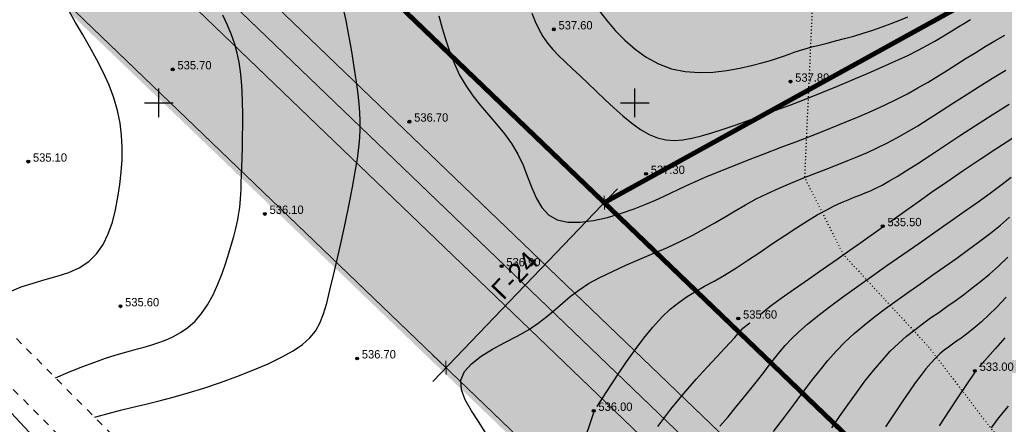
# Model space of a CAD drawing. Extents: x 0 to 370488, y 0 to 4202825.
# Tile 168 of 256: x 360335 to 360439, y 4200366 to 4200409. Entities that reach past the tile are written whole.
import ezdxf

# ---------------------------------------------------------------- set-up
doc = ezdxf.new("R2010")
doc.units = 0
doc.header["$LTSCALE"] = 0.5
doc.header["$MEASUREMENT"] = 0
doc.header["$PDMODE"] = 32
doc.header["$PDSIZE"] = 0.3
for name, pattern in [('CONTI', [0]), ('GOST2.303 6', [12, 8, -1.5, 1, -1.5]), ('STRIH_1', [3, 2, -1]), ('Д_ТРОТ_ТРУБА', [3, 1.5, -1.5]), ('Контура низ откосов  Штриховая 0.1-0.5 - - - - - - -', [0.6, 0.1, -0.5])]:
    doc.linetypes.add(name, pattern=pattern)
for name, color, linetype in [('(004) Точки рельефа', 7, 'Continuous'), ('(025) Дорога', 7, 'Continuous'), ('(034) Формы рельефа', 32, 'Continuous'), ('GORIZDEFAULT', 32, 'CONTI'), ('PI_TTDEFAULT', 5, 'CONTI'), ('SETKR', 2, 'CONTI'), ('SIT_L0', 250, 'CONTI'), ('Штрих Стекло', 7, 'Continuous')]:
    doc.layers.add(name, color=color, linetype=linetype)
doc.layers.add('(032) Горизонтали утолщенные', color=32, linetype='Continuous', lineweight=30)
doc.layers.add('.', color=7, linetype='Continuous', lineweight=15)
doc.styles.add('D-431', font='txt')
doc.styles.add('saddenly', font='arial.ttf')
doc.dimstyles.new('КАТЯ 200-not_rotation', dxfattribs={"dimtxt": 2, "dimasz": 1, "dimexe": 2, "dimexo": 0, "dimgap": 0.5, "dimtad": 1, "dimdec": 0, "dimzin": 0, "dimdsep": 46, "dimtxsty": 'saddenly', "dimblk": 'OBLIQUE', "dimcen": 10, "dimdle": 2, "dimclrd": 18, "dimclre": 18, "dimclrt": 18, "dimadec": 0, "dimazin": 0, "dimtfac": 1, "dimtdec": 0, "dimtofl": 0, "dimtmove": 0, "dimatfit": 3, "dimfxl": 1, "dimtolj": 1, "dimtzin": 0, "dimlwd": 0, "dimlwe": 0, "dimarcsym": 0})

# ---------------------------------------------------------------- blocks, each defined once
blk = doc.blocks.new('_Oblique')
at = {"color": 0, "linetype": 'ByBlock', "lineweight": -2}
blk.add_line((-0.5, -0.5), (0.5, 0.5), dxfattribs=at)
blk = doc.blocks.new('*D372')
at = {"color": 18, "linetype": 'Continuous', "lineweight": 0, "transparency": 16777216}
for p, q in [((360398.17, 4200390.95), (360378.77, 4200370.75)), ((360396.78, 4200389.51), (360395.34, 4200390.89)), ((360380.16, 4200372.2), (360378.72, 4200373.58))]:
    blk.add_line(p, q, dxfattribs=at)
at = {"layer": 'Defpoints', "color": 0, "linetype": 'Continuous', "transparency": 16777216}
for p in [(360396.78, 4200389.51), (360380.16, 4200372.2), (360380.16, 4200372.2)]:
    blk.add_point(p, dxfattribs=at)
at = {"color": 18, "linetype": 'Continuous', "lineweight": 0, "transparency": 16777216}
for p, rotation in [((360396.78, 4200389.51), 46.16626699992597), ((360380.16, 4200372.2), 226.166266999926)]:
    blk.add_blockref('_Oblique', p, dxfattribs=dict(at, rotation=rotation))
at = {"color": 18, "linetype": 'Continuous', "transparency": 16777216, "insert": (360387.38, 4200381.89), "char_height": 2, "attachment_point": 5, "rotation": 46.1663, "style": 'saddenly'}
blk.add_mtext('\\A1;{\\C1;Г-24}', dxfattribs=at)
blk = doc.blocks.new('BL_333')
at = {"color": 0}
for p, q in [((0, -1.5), (0, 1.5)), ((-1.5, 0), (1.5, 0))]:
    blk.add_line(p, q, dxfattribs=at)

msp = doc.modelspace()

# ---------------------------------------------------------------- hatches: boundary and pattern name
at = {"layer": '.', "ltscale": 0.149071}
h = msp.add_hatch(color=256, dxfattribs=at)
h.dxf.hatch_style = 1
h.set_gradient(color1=(51, 204, 0), color2=(51, 204, 0), tint=1)
edge = h.paths.add_edge_path()
edge.add_line((361134.955, 4200608.327), (360514.494, 4200266.411))
edge.add_arc((360509.185, 4200276.045), 11, 226.16627, 298.85775, ccw=False)
edge.add_line((360501.567, 4200268.11), (360238.667, 4200520.519))
edge.add_line((360238.667, 4200520.519), (360063.771, 4200791.021))
edge.add_line((360063.771, 4200791.021), (360055.869, 4200786.666))
edge.add_line((360055.869, 4200786.666), (360231.678, 4200514.752))
edge.add_line((360231.678, 4200514.752), (360505.949, 4200251.426))
edge.add_line((360505.949, 4200251.426), (361159.312, 4200611.473))
edge.add_line((361159.312, 4200611.473), (360747.942, 4201168.046))
edge.add_line((360747.942, 4201168.046), (360739.99, 4201163.663))
edge.add_line((360739.99, 4201163.663), (361138.492, 4200624.499))
edge.add_arc((361129.646, 4200617.961), 11, -61.14225, 36.46852, ccw=False)
h.paths.add_polyline_path([(360635.673, 4200691.995), (360780.102, 4200429.905), (360509.032, 4200280.542), (360483.33, 4200328.786), (360556.369, 4200368.228), (360581.78, 4200320.574), (360586.689, 4200323.322), (360558.05, 4200375.292), (360464.998, 4200324.014), (360283.729, 4200498.05)], flags=16)
edge = h.paths.add_edge_path(flags=17)
edge.add_line((361133.667, 4200620.933), (360949.42, 4200870.214))
edge.add_arc((360945.4, 4200867.242), 5, 36.46852, 118.85775)
edge.add_line((360942.986, 4200871.621), (360648.845, 4200709.53))
edge.add_arc((360651.259, 4200705.151), 5, 118.85775, 208.85775)
edge.add_line((360646.88, 4200702.738), (360795.17, 4200433.642))
edge.add_arc((360799.549, 4200436.055), 5, 208.85775, 298.85775)
edge.add_line((360801.962, 4200431.676), (361132.059, 4200613.582))
edge.add_arc((361129.646, 4200617.961), 5, 298.85775, 396.46852)
h.paths.add_polyline_path([(360656.693, 4200703.578), (360944.264, 4200862.049), (361123.713, 4200619.259), (360801.122, 4200441.489)], flags=16)
edge = h.paths.add_edge_path(flags=17)
edge.add_line((360789.915, 4200430.746), (360641.624, 4200699.842))
edge.add_arc((360637.246, 4200697.429), 5, 28.86341, 118.85775)
edge.add_line((360634.832, 4200701.808), (360274.624, 4200503.308))
edge.add_arc((360277.037, 4200498.929), 5, 118.85775, 226.16627)
edge.add_line((360273.574, 4200495.323), (360505.722, 4200272.438))
edge.add_arc((360509.185, 4200276.045), 5, 226.16627, 298.85775)
edge.add_line((360511.598, 4200271.666), (360519.249, 4200275.882))
edge.add_line((360519.249, 4200275.882), (360514.899, 4200283.761))
edge.add_line((360514.899, 4200283.761), (360520.166, 4200286.663))
edge.add_line((360520.166, 4200286.663), (360524.504, 4200278.777))
edge.add_line((360524.504, 4200278.777), (360787.949, 4200423.954))
edge.add_arc((360785.536, 4200428.333), 5, 298.85775, 388.85775)
edge = h.paths.add_edge_path()
edge.add_arc((360385.769, 4200927.93), 5, 28.85775, 118.85775)
edge.add_line((360383.356, 4200932.309), (360379.852, 4200930.379))
edge.add_line((360379.852, 4200930.379), (360528.625, 4200660.407))
edge.add_line((360528.625, 4200660.407), (360265.595, 4200515.46))
edge.add_line((360265.595, 4200515.46), (360250.316, 4200530.13))
edge.add_line((360250.316, 4200530.13), (360093.542, 4200772.602))
edge.add_line((360093.542, 4200772.602), (360090.338, 4200770.837))
edge.add_arc((360092.751, 4200766.458), 5, 118.85775, 212.88524)
edge.add_line((360088.552, 4200763.743), (360240.685, 4200528.449))
edge.add_line((360240.685, 4200528.449), (360243.327, 4200524.363))
edge.add_line((360243.327, 4200524.363), (360261.485, 4200506.929))
edge.add_arc((360264.948, 4200510.536), 5, 226.16627, 298.85775)
edge.add_line((360267.361, 4200506.157), (360536.472, 4200654.455))
edge.add_arc((360534.059, 4200658.834), 5, 298.85915, 388.85698)
edge.add_line((360538.438, 4200661.247), (360390.148, 4200930.343))
edge = h.paths.add_edge_path()
edge.add_arc((360751.558, 4201129.505), 5, 36.46939, 118.85775)
edge.add_line((360749.145, 4201133.884), (360745.026, 4201131.614))
edge.add_line((360745.026, 4201131.614), (360929.872, 4200881.521))
edge.add_line((360929.872, 4200881.521), (360645.109, 4200724.598))
edge.add_line((360645.109, 4200724.598), (360496.336, 4200994.569))
edge.add_line((360496.336, 4200994.569), (360492.833, 4200992.639))
edge.add_arc((360495.246, 4200988.26), 5, 118.85775, 208.85855)
edge.add_line((360490.867, 4200985.847), (360639.157, 4200716.751))
edge.add_arc((360643.536, 4200719.164), 5, 208.85775, 298.85137)
edge.add_line((360645.949, 4200714.785), (360938.218, 4200875.845))
edge.add_arc((360935.805, 4200880.224), 5, 298.85775, 396.46852)
edge.add_line((360939.826, 4200883.196), (360755.579, 4201132.477))
at = {"layer": '.', "linetype": 'Continuous', "transparency": 33554544}
h = msp.add_hatch(color=5, dxfattribs=at)
h.dxf.hatch_style = 1
h.set_gradient(color1=(255, 190, 168), color2=(255, 182, 158), one_color=1, tint=0.81)
h.paths.add_polyline_path([(360410.93, 4200568.146), (360483.144, 4200437.101), (360396.781, 4200389.509), (360283.729, 4200498.05)])
h.paths.add_polyline_path([(360410.93, 4200568.146), (360523.035, 4200629.923), (360595.249, 4200498.879), (360483.144, 4200437.101)])
h.paths.add_polyline_path([(360610.537, 4200507.303), (360707.887, 4200560.95), (360780.102, 4200429.905), (360682.751, 4200376.259)])
h.paths.add_polyline_path([(360523.035, 4200629.923), (360595.249, 4200498.879), (360707.887, 4200560.95), (360635.673, 4200691.995)])
h.paths.add_polyline_path([(360514.475, 4200454.367), (360610.537, 4200507.303), (360682.751, 4200376.259), (360587.16, 4200323.581), (360573.959, 4200346.423), (360572.21, 4200349.597)])
h.paths.add_polyline_path([(360396.781, 4200389.509), (360514.475, 4200454.367), (360558.05, 4200375.292), (360464.998, 4200324.014)])
h.paths.add_polyline_path([(360313.533, 4200712.716), (360385.747, 4200581.672), (360528.625, 4200660.407), (360456.411, 4200791.452)])
h.paths.add_polyline_path([(360313.533, 4200712.716), (360385.747, 4200581.672), (360265.595, 4200515.46), (360250.316, 4200530.13), (360179.882, 4200639.066)])
h.paths.add_polyline_path([(360241.318, 4200843.761), (360313.533, 4200712.716), (360456.411, 4200791.452), (360384.196, 4200922.496)])
h.paths.add_polyline_path([(360098.44, 4200765.026), (360241.318, 4200843.761), (360313.533, 4200712.716), (360179.882, 4200639.066)])
h.paths.add_polyline_path([(360698.638, 4200924.935), (360572.895, 4200855.642), (360500.68, 4200986.687), (360626.423, 4201055.98)])
h.paths.add_polyline_path([(360698.638, 4200924.935), (360626.423, 4201055.98), (360750.422, 4201124.312), (360840.147, 4201002.917)])
h.paths.add_polyline_path([(360698.638, 4200924.935), (360840.147, 4201002.917), (360929.872, 4200881.521), (360770.852, 4200793.891)])
h.paths.add_polyline_path([(360572.895, 4200855.642), (360698.638, 4200924.935), (360770.852, 4200793.891), (360645.109, 4200724.598)])
h.paths.add_polyline_path([(360872.618, 4200651.728), (361033.988, 4200740.654), (360944.264, 4200862.049), (360800.403, 4200782.772)])
h.paths.add_polyline_path([(360872.618, 4200651.728), (360944.832, 4200520.683), (361123.713, 4200619.259), (361033.988, 4200740.654)])
h.paths.add_polyline_path([(360872.618, 4200651.728), (360944.832, 4200520.683), (360801.122, 4200441.489), (360728.907, 4200572.533)])
h.paths.add_polyline_path([(360656.693, 4200703.578), (360800.403, 4200782.772), (360872.618, 4200651.728), (360728.907, 4200572.533)])
at = {"layer": 'Штрих Стекло', "linetype": 'Continuous'}
h = msp.add_hatch(color=5, dxfattribs=at)
h.dxf.hatch_style = 1
h.set_gradient(color1=(173, 173, 173), color2=(166, 166, 166), one_color=1, tint=0.65)
edge = h.paths.add_edge_path()
edge.add_line((360067.205, 4200806.615), (360049.645, 4200796.938))
edge.add_arc((360052.059, 4200792.559), 5, 32.88524, 118.85775, ccw=False)
edge.add_line((360056.257, 4200795.274), (360060.259, 4200789.085))
edge.add_line((360060.259, 4200789.085), (360069.039, 4200793.924))
edge.add_line((360069.039, 4200793.924), (360065.267, 4200799.758))
edge.add_arc((360069.63, 4200802.227), 5.014, 118.92591, 209.50369, ccw=False)
edge = h.paths.add_edge_path()
edge.add_line((360236.317, 4200517.23), (360498.797, 4200265.225))
edge.add_arc((360509.185, 4200276.045), 15, 226.16627, 298.85775)
edge.add_line((360516.425, 4200262.908), (361136.886, 4200604.824))
edge.add_arc((361129.646, 4200617.961), 15, 298.85775, 396.46852)
edge.add_line((361141.709, 4200626.877), (360736.189, 4201168.806))
edge.add_arc((360740.21, 4201171.777), 5, 118.85775, 216.46852, ccw=False)
edge.add_line((360737.797, 4201176.157), (360731.547, 4201172.713))
edge.add_line((360731.547, 4201172.713), (361139.296, 4200625.094))
edge.add_arc((361129.646, 4200617.961), 12, -61.14225, 36.46852, ccw=False)
edge.add_line((361135.438, 4200607.451), (360507.891, 4200266.197))
edge.add_line((360507.891, 4200266.197), (360237.512, 4200520.465))
edge.add_line((360237.512, 4200520.465), (360062.893, 4200790.537))
edge.add_line((360062.893, 4200790.537), (360060.259, 4200789.085))
edge.add_line((360060.259, 4200789.085), (360234.992, 4200518.836))
edge.add_arc((360242.55, 4200523.723), 9, 212.88524, 226.16627)
edge = h.paths.add_edge_path(flags=16)
edge.add_line((360274.624, 4200503.308), (360634.832, 4200701.808))
edge.add_arc((360637.246, 4200697.429), 5, 28.85775, 118.85775, ccw=False)
edge.add_line((360641.625, 4200699.842), (360789.915, 4200430.746))
edge.add_arc((360785.536, 4200428.333), 5, -61.14225, 28.85775, ccw=False)
edge.add_line((360787.949, 4200423.954), (360511.598, 4200271.666))
edge.add_arc((360509.185, 4200276.045), 5, 226.82384, 298.85775, ccw=False)
edge.add_line((360505.764, 4200272.399), (360273.569, 4200495.328))
edge.add_arc((360277.037, 4200498.929), 5, 118.85775, 226.07521, ccw=False)
h.paths.add_polyline_path([(360274.624, 4200503.308), (360631.329, 4200699.877), (360780.102, 4200429.905), (360509.832, 4200280.969)], flags=0)
edge = h.paths.add_edge_path(flags=16)
edge.add_line((360648.845, 4200709.53), (360942.986, 4200871.621))
edge.add_arc((360945.4, 4200867.242), 5, 36.46852, 118.85775, ccw=False)
edge.add_line((360949.42, 4200870.214), (361133.667, 4200620.933))
edge.add_arc((361129.646, 4200617.961), 5, -61.14225, 36.46852, ccw=False)
edge.add_line((361132.059, 4200613.582), (360801.962, 4200431.676))
edge.add_arc((360799.549, 4200436.055), 5, 208.85775, 298.85775, ccw=False)
edge.add_line((360795.17, 4200433.642), (360646.88, 4200702.738))
edge.add_arc((360651.259, 4200705.151), 5, 118.85775, 208.85775, ccw=False)
h.paths.add_polyline_path([(360652.349, 4200711.46), (360938.867, 4200869.351), (361123.713, 4200619.259), (360801.122, 4200441.489)], flags=0)
edge = h.paths.add_edge_path(flags=17)
edge.add_line((361139.296, 4200625.094), (360731.547, 4201172.713))
edge.add_line((360731.547, 4201172.713), (360723.659, 4201168.366))
edge.add_arc((360726.073, 4201163.987), 5, 36.46852, 118.85775, ccw=False)
edge.add_line((360730.093, 4201166.959), (360939.826, 4200883.196))
edge.add_arc((360935.805, 4200880.224), 5, -61.14225, 36.46852, ccw=False)
edge.add_line((360938.218, 4200875.845), (360645.95, 4200714.785))
edge.add_arc((360643.536, 4200719.164), 5, 208.85775, 298.85775, ccw=False)
edge.add_line((360639.157, 4200716.751), (360490.867, 4200985.847))
edge.add_arc((360495.246, 4200988.26), 5, 118.85775, 208.85775, ccw=False)
edge.add_line((360492.833, 4200992.639), (360478.82, 4200984.917))
edge.add_arc((360481.233, 4200980.538), 5, 28.85775, 118.85775, ccw=False)
edge.add_line((360485.612, 4200982.951), (360633.903, 4200713.855))
edge.add_arc((360629.523, 4200711.442), 5, -61.14225, 28.85552, ccw=False)
edge.add_line((360631.937, 4200707.063), (360550.485, 4200662.177))
edge.add_arc((360548.072, 4200666.557), 5, 208.85775, 298.85775, ccw=False)
edge.add_line((360543.693, 4200664.143), (360395.403, 4200933.239))
edge.add_arc((360399.782, 4200935.652), 5, 118.85775, 208.85775, ccw=False)
edge.add_line((360397.369, 4200940.032), (360749.145, 4201133.884))
edge.add_arc((360751.558, 4201129.505), 5, 36.46852, 118.85775, ccw=False)
edge.add_line((360755.579, 4201132.477), (360745.985, 4201145.458))
edge.add_arc((360741.964, 4201142.486), 5, -61.14225, 36.46852, ccw=False)
edge.add_line((360744.377, 4201138.107), (360086.378, 4200775.506))
edge.add_arc((360084.042, 4200779.927), 5, 212.88524, 297.85041, ccw=False)
edge.add_line((360079.844, 4200777.212), (360088.552, 4200763.743))
edge.add_arc((360092.751, 4200766.458), 5, 118.85775, 212.88524, ccw=False)
edge.add_line((360090.338, 4200770.837), (360383.356, 4200932.309))
edge.add_arc((360385.769, 4200927.93), 5, 28.85775, 118.85775, ccw=False)
edge.add_line((360390.148, 4200930.343), (360538.438, 4200661.248))
edge.add_arc((360534.059, 4200658.834), 5, -61.14225, 28.85775, ccw=False)
edge.add_line((360536.472, 4200654.455), (360267.361, 4200506.157))
edge.add_arc((360264.948, 4200510.536), 5, 226.16627, 298.85775, ccw=False)
edge.add_line((360261.485, 4200506.929), (360243.327, 4200524.363))
edge.add_line((360243.327, 4200524.363), (360069.039, 4200793.924))
edge.add_line((360069.039, 4200793.924), (360062.893, 4200790.537))
edge.add_line((360062.893, 4200790.537), (360237.512, 4200520.465))
edge.add_line((360237.512, 4200520.465), (360507.891, 4200266.197))
edge.add_line((360507.891, 4200266.197), (361135.438, 4200607.451))
edge.add_arc((361129.646, 4200617.961), 12, 298.85775, 396.46852)

# ---------------------------------------------------------------- linework, layer by layer
at = {"layer": '(025) Дорога', "linetype": 'Д_ТРОТ_ТРУБА', "flags": 128}
for points in [[(360044.195, 4200796.012), (360041.816, 4200791.773), (360042.358, 4200788.304), (360046.087, 4200780.21), (360059.012, 4200755.887), (360082.266, 4200713.415), (360119.837, 4200651.911), (360154.248, 4200588.273), (360168.952, 4200565.337), (360182.618, 4200547.766), (360213.043, 4200512.044), (360268.283, 4200446.262), (360308.926, 4200401.534), (360387.369, 4200322.593), (360428.116, 4200283.497), (360457.116, 4200256.42), (360464.886, 4200245.444), (360476.507, 4200228.263), (360489.06, 4200214.493), (360499.065, 4200202.984)], [(360034.859, 4200791.392), (360036.733, 4200790.501), (360038.761, 4200786.553), (360042.501, 4200778.433), (360055.492, 4200753.988), (360078.803, 4200711.411), (360116.369, 4200649.915), (360150.8, 4200586.24), (360165.682, 4200563.025), (360179.515, 4200545.24), (360209.989, 4200509.461), (360265.27, 4200443.63), (360306.026, 4200398.778), (360384.565, 4200319.74), (360425.367, 4200280.592), (360454.087, 4200253.775), (360461.596, 4200243.167), (360473.356, 4200225.782), (360486.072, 4200211.833), (360495.233, 4200201.295)]]:
    msp.add_lwpolyline(points, dxfattribs=at)
at = {"layer": '(032) Горизонтали утолщенные', "color": 32}
for points in [[(360396.28, 4200409.62, 538), (360397.05, 4200408.61, 538), (360397.94, 4200407.59, 538), (360398.93, 4200406.58, 538), (360400.02, 4200405.63, 538), (360401.2, 4200404.79, 538), (360402.48, 4200404.09, 538), (360403.84, 4200403.57, 538), (360405.28, 4200403.27, 538), (360406.75, 4200403.16, 538), (360408.22, 4200403.21, 538), (360409.66, 4200403.37, 538), (360411.01, 4200403.61, 538), (360412.25, 4200403.89, 538), (360413.34, 4200404.18, 538), (360414.24, 4200404.44, 538), (360414.99, 4200404.68, 538), (360415.62, 4200404.89, 538), (360416.19, 4200405.1, 538), (360416.73, 4200405.29, 538), (360417.28, 4200405.47, 538), (360417.88, 4200405.66, 538), (360418.57, 4200405.85, 538), (360419.34, 4200406.05, 538), (360420.18, 4200406.26, 538), (360421.08, 4200406.48, 538), (360422.02, 4200406.73, 538), (360422.99, 4200407, 538), (360423.99, 4200407.29, 538), (360424.99, 4200407.62, 538), (360425.98, 4200407.96, 538), (360426.93, 4200408.31, 538), (360427.84, 4200408.66, 538), (360428.68, 4200409, 538)], [(360339.131, 4200371.137, 536), (360340.44, 4200371.68, 536), (360341.93, 4200372.28, 536), (360343.27, 4200372.78, 536), (360344.41, 4200373.18, 536), (360345.4, 4200373.5, 536), (360346.26, 4200373.76, 536), (360347.03, 4200373.97, 536), (360347.75, 4200374.16, 536), (360348.45, 4200374.35, 536), (360349.15, 4200374.55, 536), (360349.9, 4200374.79, 536), (360350.69, 4200375.08, 536), (360351.48, 4200375.44, 536), (360352.28, 4200375.88, 536), (360353.06, 4200376.42, 536), (360353.8, 4200377.07, 536), (360354.5, 4200377.87, 536), (360355.13, 4200378.8, 536), (360355.7, 4200379.84, 536), (360356.2, 4200380.94, 536), (360356.65, 4200382.07, 536), (360357.03, 4200383.18, 536), (360357.36, 4200384.22, 536), (360357.64, 4200385.17, 536), (360357.87, 4200385.97, 536), (360358.05, 4200386.65, 536), (360358.19, 4200387.24, 536), (360358.3, 4200387.74, 536), (360358.38, 4200388.19, 536), (360358.45, 4200388.61, 536), (360358.5, 4200389.02, 536), (360358.54, 4200389.45, 536), (360358.57, 4200389.9, 536), (360358.61, 4200390.4, 536), (360358.64, 4200390.97, 536), (360358.66, 4200391.62, 536), (360358.69, 4200392.37, 536), (360358.72, 4200393.23, 536), (360358.75, 4200394.22, 536), (360358.78, 4200395.3, 536), (360358.8, 4200396.46, 536), (360358.81, 4200397.66, 536), (360358.81, 4200398.87, 536), (360358.8, 4200400.06, 536), (360358.76, 4200401.2, 536), (360358.69, 4200402.27, 536), (360358.59, 4200403.28, 536), (360358.44, 4200404.25, 536), (360358.24, 4200405.2, 536), (360357.98, 4200406.16, 536), (360357.64, 4200407.12, 536), (360357.22, 4200408.13, 536), (360356.71, 4200409.2, 536)], [(360396.04, 4200368.11, 536), (360396.99, 4200369.59, 536), (360397.59, 4200370.51, 536), (360398.31, 4200371.6, 536), (360399.13, 4200372.8, 536), (360400.02, 4200374.05, 536), (360400.95, 4200375.28, 536), (360401.9, 4200376.45, 536), (360402.83, 4200377.48, 536), (360403.72, 4200378.34, 536), (360404.6, 4200379.05, 536), (360405.48, 4200379.65, 536), (360406.38, 4200380.2, 536), (360407.32, 4200380.73, 536), (360408.32, 4200381.28, 536), (360409.41, 4200381.91, 536), (360410.59, 4200382.65, 536), (360411.85, 4200383.46, 536), (360413.15, 4200384.33, 536), (360414.45, 4200385.21, 536), (360415.74, 4200386.07, 536), (360416.97, 4200386.88, 536), (360418.12, 4200387.61, 536), (360419.16, 4200388.22, 536), (360420.1, 4200388.74, 536), (360420.94, 4200389.16, 536), (360421.7, 4200389.52, 536), (360422.4, 4200389.81, 536), (360423.03, 4200390.07, 536), (360423.62, 4200390.3, 536), (360424.18, 4200390.53, 536), (360424.74, 4200390.76, 536), (360425.32, 4200391.03, 536), (360425.96, 4200391.36, 536), (360426.69, 4200391.76, 536), (360427.54, 4200392.26, 536), (360428.54, 4200392.88, 536), (360429.71, 4200393.63, 536), (360431.05, 4200394.51, 536), (360432.51, 4200395.48, 536), (360434.1, 4200396.52, 536), (360435.78, 4200397.61, 536), (360437.52, 4200398.72, 536), (360439.32, 4200399.84, 536)], [(360420.67, 4200365.89, 534), (360421.5, 4200367.08, 534), (360422.37, 4200368.31, 534), (360423.26, 4200369.55, 534), (360424.16, 4200370.76, 534), (360425.06, 4200371.91, 534), (360425.96, 4200372.96, 534), (360426.83, 4200373.91, 534), (360427.7, 4200374.74, 534), (360428.54, 4200375.49, 534), (360429.39, 4200376.18, 534), (360430.22, 4200376.81, 534), (360431.06, 4200377.41, 534), (360431.91, 4200378, 534), (360432.76, 4200378.6, 534), (360433.63, 4200379.21, 534), (360434.5, 4200379.85, 534), (360435.4, 4200380.52, 534), (360436.31, 4200381.24, 534), (360437.24, 4200382.02, 534), (360438.19, 4200382.86, 534), (360439.17, 4200383.78, 534)], [(360394.48, 4200363.86, 536), (360395.68, 4200367.49, 536)]]:
    msp.add_polyline3d(points, dxfattribs=at)
at = {"layer": '(034) Формы рельефа', "linetype": 'Контура низ откосов  Штриховая 0.1-0.5 - - - - - - -', "elevation": 551.5, "flags": 128}
msp.add_lwpolyline([(360422.83, 4200713.783), (360423.97, 4200705.819), (360427.685, 4200701.92), (360438.089, 4200692.203), (360444.772, 4200681.827), (360448.259, 4200670.998), (360450.858, 4200660.367), (360451.5, 4200650), (360452.26, 4200641.32), (360452.585, 4200627.311), (360450.57, 4200616.24), (360445.21, 4200606.184), (360443.127, 4200599.811), (360443.127, 4200594.447), (360440.18, 4200585.94), (360438.18, 4200576.565), (360433.658, 4200559.69), (360431.833, 4200542.201), (360430.991, 4200533.035), (360432.095, 4200525.76), (360437.187, 4200508.125), (360440.65, 4200493.709), (360441.089, 4200478.084), (360439.308, 4200458.162), (360430.259, 4200449.118), (360426.674, 4200438.489), (360422.73, 4200422.51), (360418.644, 4200410.398), (360417.818, 4200392.146), (360421.895, 4200384.058), (360430.882, 4200374.337), (360447.898, 4200352.108), (360452.902, 4200343.334), (360452.08, 4200339.39), (360446.662, 4200333.704), (360444.483, 4200327.826), (360445.031, 4200322.387), (360447.47, 4200316.95), (360452.542, 4200310.709), (360466.922, 4200300.698), (360474.36, 4200289.513), (360476.648, 4200283.775), (360478.533, 4200277.019), (360478.237, 4200268.173), (360480.299, 4200257.19), (360485.37, 4200243.88), (360491.26, 4200231.27), (360501.642, 4200224.105), (360508.221, 4200218.932), (360521.671, 4200212.949)], dxfattribs=at)
at = {"ltscale": 0.149071, "const_width": 0.1}
msp.add_lwpolyline([(359943.476, 4200738.432), (360053.157, 4200798.874, -0.3937719), (360059.769, 4200797.209), (360238.667, 4200520.519), (360501.567, 4200268.11, 0.3282587), (360514.494, 4200266.411), (361134.955, 4200608.327, 0.4536768), (361138.492, 4200624.499), (360736.189, 4201168.806, -0.4536768), (360737.797, 4201176.157), (360868.753, 4201248.322)], format="xyb", dxfattribs=at)
for points in [[(360052.603, 4200791.717), (360231.678, 4200514.752), (360505.949, 4200251.426), (361159.312, 4200611.473), (360744.344, 4201172.914)], [(360283.729, 4200498.05), (360464.998, 4200324.014), (360558.05, 4200375.292), (360586.689, 4200323.322), (360581.681, 4200320.562), (360556.369, 4200368.228), (360483.33, 4200328.786), (360509.038, 4200280.532), (360509.832, 4200280.969), (360515.112, 4200283.878)]]:
    msp.add_lwpolyline(points, dxfattribs=at)
at = {"color": 1, "linetype": 'GOST2.303 6', "lineweight": 30, "const_width": 1.035}
msp.add_lwpolyline([(360055.869, 4200786.666), (360747.942, 4201168.046), (361159.312, 4200611.473), (360505.949, 4200251.426), (360231.678, 4200514.752)], close=True, dxfattribs=at)
at = {"color": 7, "linetype": 'STRIH_1', "ltscale": 2, "true_color": 0xffffff, "const_width": 0.1}
msp.add_lwpolyline([(360062.093, 4200799.14), (360240.997, 4200522.441), (360503.645, 4200270.274, 0.3282587), (360513.046, 4200269.038), (361133.507, 4200610.954, 0.4536768), (361136.08, 4200622.716), (360733.263, 4201167.717)], format="xyb", dxfattribs=at)
at = {"ltscale": 0.149071, "const_width": 0.1}
msp.add_lwpolyline([(360641.625, 4200699.842), (360789.915, 4200430.746, -0.4142136), (360787.949, 4200423.954), (360511.598, 4200271.666, -0.3282587), (360505.722, 4200272.438), (360273.574, 4200495.323, -0.5057308), (360274.624, 4200503.308), (360634.832, 4200701.808, -0.4142136)], format="xyb", close=True, dxfattribs=at)
at = {"color": 6, "ltscale": 0.149071, "const_width": 0.5}
for points in [[(360410.93, 4200568.146), (360483.144, 4200437.101), (360396.781, 4200389.509), (360283.729, 4200498.05)], [(360396.781, 4200389.509), (360514.475, 4200454.367), (360558.05, 4200375.292), (360464.998, 4200324.014)]]:
    msp.add_lwpolyline(points, close=True, dxfattribs=at)
at = {"layer": 'GORIZDEFAULT', "color": 32}
for points in [[(360334.33, 4200380.16, 535.5), (360335.53, 4200380.67, 535.5), (360336.79, 4200381.07, 535.5), (360338.07, 4200381.43, 535.5), (360339.33, 4200381.78, 535.5), (360340.54, 4200382.18, 535.5), (360341.65, 4200382.67, 535.5), (360342.64, 4200383.32, 535.5), (360343.46, 4200384.14, 535.5), (360344.14, 4200385.13, 535.5), (360344.69, 4200386.24, 535.5), (360345.12, 4200387.46, 535.5), (360345.45, 4200388.75, 535.5), (360345.71, 4200390.08, 535.5), (360345.9, 4200391.41, 535.5), (360346.05, 4200392.72, 535.5), (360346.14, 4200394.02, 535.5), (360346.16, 4200395.3, 535.5), (360346.09, 4200396.58, 535.5), (360345.94, 4200397.87, 535.5), (360345.67, 4200399.17, 535.5), (360345.28, 4200400.5, 535.5), (360344.77, 4200401.85, 535.5), (360344.15, 4200403.21, 535.5), (360343.46, 4200404.57, 535.5), (360342.73, 4200405.9, 535.5), (360341.99, 4200407.19, 535.5), (360341.26, 4200408.43, 535.5), (360340.59, 4200409.59, 535.5)], [(360343.243, 4200367, 536.5), (360343.4, 4200367.05, 536.5), (360344.68, 4200367.4, 536.5), (360345.96, 4200367.73, 536.5), (360347.27, 4200368.05, 536.5), (360348.62, 4200368.37, 536.5), (360350.02, 4200368.71, 536.5), (360351.5, 4200369.1, 536.5), (360353.07, 4200369.54, 536.5), (360354.74, 4200370.06, 536.5), (360356.47, 4200370.64, 536.5), (360358.2, 4200371.27, 536.5), (360359.88, 4200371.93, 536.5), (360361.47, 4200372.61, 536.5), (360362.89, 4200373.3, 536.5), (360364.11, 4200373.97, 536.5), (360365.09, 4200374.64, 536.5), (360365.86, 4200375.31, 536.5), (360366.45, 4200376.04, 536.5), (360366.91, 4200376.87, 536.5), (360367.29, 4200377.83, 536.5), (360367.63, 4200378.97, 536.5), (360367.97, 4200380.32, 536.5), (360368.34, 4200381.9, 536.5), (360368.75, 4200383.67, 536.5), (360369.17, 4200385.55, 536.5), (360369.59, 4200387.47, 536.5), (360369.98, 4200389.36, 536.5), (360370.34, 4200391.14, 536.5), (360370.63, 4200392.74, 536.5), (360370.86, 4200394.11, 536.5), (360371.02, 4200395.29, 536.5), (360371.12, 4200396.32, 536.5), (360371.16, 4200397.24, 536.5), (360371.16, 4200398.11, 536.5), (360371.12, 4200398.98, 536.5), (360371.03, 4200399.89, 536.5), (360370.92, 4200400.89, 536.5), (360370.79, 4200401.96, 536.5), (360370.63, 4200403.08, 536.5), (360370.45, 4200404.23, 536.5), (360370.26, 4200405.39, 536.5), (360370.06, 4200406.53, 536.5), (360369.86, 4200407.64, 536.5), (360369.67, 4200408.62, 536.5), (360369.48, 4200409.55, 536.5)], [(360379.4, 4200409.13, 537), (360379.75, 4200407.83, 537), (360380.13, 4200406.55, 537), (360380.55, 4200405.29, 537), (360381.04, 4200404.07, 537), (360381.59, 4200402.9, 537), (360382.24, 4200401.79, 537), (360382.97, 4200400.73, 537), (360383.78, 4200399.72, 537), (360384.62, 4200398.74, 537), (360385.47, 4200397.75, 537), (360386.29, 4200396.75, 537), (360387.04, 4200395.71, 537), (360387.7, 4200394.6, 537), (360388.25, 4200393.43, 537), (360388.72, 4200392.23, 537), (360389.17, 4200391.06, 537), (360389.66, 4200389.96, 537), (360390.22, 4200389, 537), (360390.93, 4200388.23, 537), (360391.83, 4200387.7, 537), (360392.95, 4200387.45, 537), (360394.26, 4200387.45, 537), (360395.67, 4200387.64, 537), (360397.13, 4200387.97, 537), (360398.58, 4200388.4, 537), (360399.94, 4200388.88, 537), (360401.15, 4200389.35, 537), (360402.16, 4200389.77, 537), (360403.02, 4200390.16, 537), (360403.8, 4200390.53, 537), (360404.56, 4200390.9, 537), (360405.36, 4200391.29, 537), (360406.28, 4200391.71, 537), (360407.37, 4200392.18, 537), (360408.69, 4200392.72, 537), (360410.19, 4200393.32, 537), (360411.84, 4200393.97, 537), (360413.59, 4200394.64, 537), (360415.38, 4200395.32, 537), (360417.17, 4200396.01, 537), (360418.9, 4200396.68, 537), (360420.54, 4200397.32, 537), (360422.09, 4200397.95, 537), (360423.55, 4200398.56, 537), (360424.92, 4200399.15, 537), (360426.22, 4200399.74, 537), (360427.45, 4200400.34, 537), (360428.62, 4200400.94, 537), (360429.73, 4200401.55, 537), (360430.8, 4200402.17, 537), (360431.83, 4200402.79, 537), (360432.83, 4200403.42, 537), (360433.82, 4200404.05, 537), (360434.81, 4200404.67, 537), (360435.8, 4200405.28, 537), (360436.8, 4200405.89, 537), (360437.81, 4200406.49, 537), (360438.84, 4200407.1, 537)], [(360389.17, 4200409.38, 537.5), (360389.52, 4200408.51, 537.5), (360389.9, 4200407.71, 537.5), (360390.33, 4200406.96, 537.5), (360390.82, 4200406.25, 537.5), (360391.39, 4200405.57, 537.5), (360392.02, 4200404.91, 537.5), (360392.7, 4200404.24, 537.5), (360393.45, 4200403.55, 537.5), (360394.24, 4200402.83, 537.5), (360395.07, 4200402.05, 537.5), (360395.95, 4200401.21, 537.5), (360396.86, 4200400.34, 537.5), (360397.79, 4200399.46, 537.5), (360398.73, 4200398.63, 537.5), (360399.67, 4200397.86, 537.5), (360400.6, 4200397.19, 537.5), (360401.51, 4200396.67, 537.5), (360402.39, 4200396.31, 537.5), (360403.26, 4200396.11, 537.5), (360404.14, 4200396.04, 537.5), (360405.04, 4200396.1, 537.5), (360405.98, 4200396.27, 537.5), (360406.99, 4200396.52, 537.5), (360408.07, 4200396.84, 537.5), (360409.26, 4200397.22, 537.5), (360410.53, 4200397.65, 537.5), (360411.89, 4200398.12, 537.5), (360413.32, 4200398.64, 537.5), (360414.82, 4200399.2, 537.5), (360416.38, 4200399.79, 537.5), (360417.99, 4200400.42, 537.5), (360419.64, 4200401.07, 537.5), (360421.29, 4200401.74, 537.5), (360422.93, 4200402.42, 537.5), (360424.51, 4200403.09, 537.5), (360426.02, 4200403.75, 537.5), (360427.41, 4200404.38, 537.5), (360428.66, 4200404.96, 537.5), (360429.74, 4200405.5, 537.5), (360430.67, 4200406, 537.5), (360431.49, 4200406.45, 537.5), (360432.2, 4200406.87, 537.5), (360432.85, 4200407.27, 537.5), (360433.45, 4200407.64, 537.5), (360434.04, 4200408, 537.5), (360434.63, 4200408.36, 537.5), (360435.24, 4200408.73, 537.5)], [(360384.46, 4200365.16, 536.5), (360383.63, 4200366.45, 536.5), (360382.84, 4200367.66, 536.5), (360382.18, 4200368.81, 536.5), (360381.78, 4200369.88, 536.5), (360381.72, 4200370.87, 536.5), (360382.09, 4200371.78, 536.5), (360382.83, 4200372.61, 536.5), (360383.85, 4200373.39, 536.5), (360385.04, 4200374.12, 536.5), (360386.33, 4200374.82, 536.5), (360387.62, 4200375.5, 536.5), (360388.82, 4200376.18, 536.5), (360389.86, 4200376.87, 536.5), (360390.77, 4200377.56, 536.5), (360391.6, 4200378.26, 536.5), (360392.4, 4200378.96, 536.5), (360393.22, 4200379.65, 536.5), (360394.12, 4200380.33, 536.5), (360395.14, 4200381.01, 536.5), (360396.32, 4200381.66, 536.5), (360397.64, 4200382.3, 536.5), (360399.05, 4200382.94, 536.5), (360400.52, 4200383.57, 536.5), (360401.99, 4200384.2, 536.5), (360403.44, 4200384.82, 536.5), (360404.81, 4200385.46, 536.5), (360406.08, 4200386.1, 536.5), (360407.27, 4200386.75, 536.5), (360408.39, 4200387.4, 536.5), (360409.47, 4200388.04, 536.5), (360410.54, 4200388.67, 536.5), (360411.62, 4200389.29, 536.5), (360412.75, 4200389.9, 536.5), (360413.92, 4200390.47, 536.5), (360415.14, 4200391.03, 536.5), (360416.39, 4200391.56, 536.5), (360417.65, 4200392.08, 536.5), (360418.89, 4200392.57, 536.5), (360420.1, 4200393.04, 536.5), (360421.26, 4200393.49, 536.5), (360422.36, 4200393.93, 536.5), (360423.41, 4200394.36, 536.5), (360424.43, 4200394.79, 536.5), (360425.44, 4200395.25, 536.5), (360426.46, 4200395.75, 536.5), (360427.5, 4200396.3, 536.5), (360428.58, 4200396.91, 536.5), (360429.72, 4200397.59, 536.5), (360430.92, 4200398.34, 536.5), (360432.17, 4200399.13, 536.5), (360433.47, 4200399.97, 536.5), (360434.8, 4200400.83, 536.5), (360436.17, 4200401.7, 536.5), (360437.56, 4200402.56, 536.5), (360438.97, 4200403.41, 536.5)], [(360426.73, 4200387.48, 535.5), (360428.55, 4200388.77, 535.5), (360429.74, 4200389.61, 535.5), (360431.17, 4200390.61, 535.5), (360432.78, 4200391.71, 535.5), (360434.49, 4200392.89, 535.5), (360436.26, 4200394.08, 535.5), (360438.01, 4200395.24, 535.5), (360439.69, 4200396.33, 535.5)], [(360408.93, 4200366.04, 535), (360409.79, 4200367.05, 535), (360410.62, 4200368.05, 535), (360411.42, 4200369.02, 535), (360412.18, 4200369.96, 535), (360412.89, 4200370.85, 535), (360413.53, 4200371.68, 535), (360414.11, 4200372.44, 535), (360414.66, 4200373.15, 535), (360415.21, 4200373.84, 535), (360415.79, 4200374.52, 535), (360416.45, 4200375.22, 535), (360417.22, 4200375.95, 535), (360418.12, 4200376.75, 535), (360419.2, 4200377.63, 535), (360420.44, 4200378.57, 535), (360421.8, 4200379.59, 535), (360423.28, 4200380.65, 535), (360424.85, 4200381.76, 535), (360426.48, 4200382.9, 535), (360428.15, 4200384.07, 535), (360429.84, 4200385.24, 535), (360431.52, 4200386.41, 535), (360433.15, 4200387.56, 535), (360434.7, 4200388.65, 535), (360436.15, 4200389.68, 535), (360437.45, 4200390.62, 535), (360438.58, 4200391.46, 535), (360439.52, 4200392.18, 535)], [(360414.55, 4200365.5, 534.5), (360415.72, 4200367.01, 534.5), (360416.77, 4200368.4, 534.5), (360417.72, 4200369.68, 534.5), (360418.6, 4200370.85, 534.5), (360419.45, 4200371.94, 534.5), (360420.28, 4200372.96, 534.5), (360421.14, 4200373.93, 534.5), (360422.04, 4200374.86, 534.5), (360423.02, 4200375.77, 534.5), (360424.07, 4200376.66, 534.5), (360425.17, 4200377.54, 534.5), (360426.33, 4200378.41, 534.5), (360427.54, 4200379.28, 534.5), (360428.77, 4200380.16, 534.5), (360430.03, 4200381.03, 534.5), (360431.3, 4200381.92, 534.5), (360432.57, 4200382.81, 534.5), (360433.83, 4200383.7, 534.5), (360435.05, 4200384.59, 534.5), (360436.23, 4200385.46, 534.5), (360437.35, 4200386.32, 534.5), (360438.39, 4200387.16, 534.5), (360439.34, 4200387.98, 534.5)], [(360413.15, 4200377.79, 535.5), (360414.21, 4200378.64, 535.5), (360415.38, 4200379.48, 535.5), (360416.75, 4200380.45, 535.5), (360418.23, 4200381.49, 535.5), (360419.76, 4200382.56, 535.5), (360421.23, 4200383.59, 535.5), (360422.58, 4200384.54, 535.5), (360423.72, 4200385.34, 535.5), (360426.03, 4200386.98, 535.5)], [(360438.99, 4200379.58, 533.5), (360438, 4200378.56, 533.5), (360437.13, 4200377.72, 533.5), (360436.39, 4200377.02, 533.5), (360435.74, 4200376.45, 533.5), (360435.18, 4200375.99, 533.5), (360434.68, 4200375.61, 533.5), (360434.22, 4200375.27, 533.5), (360433.78, 4200374.97, 533.5), (360433.36, 4200374.67, 533.5), (360432.93, 4200374.36, 533.5), (360432.49, 4200374.02, 533.5), (360432.04, 4200373.64, 533.5), (360431.58, 4200373.2, 533.5), (360431.09, 4200372.68, 533.5), (360430.57, 4200372.08, 533.5), (360430.02, 4200371.38, 533.5), (360429.44, 4200370.59, 533.5), (360428.83, 4200369.74, 533.5), (360428.22, 4200368.83, 533.5), (360427.59, 4200367.89, 533.5), (360426.96, 4200366.93, 533.5), (360426.34, 4200365.97, 533.5)], [(360402.4, 4200366.02, 535.5), (360403.78, 4200367.84, 535.5), (360405.14, 4200369.5, 535.5), (360406.43, 4200370.98, 535.5), (360407.61, 4200372.26, 535.5), (360408.61, 4200373.34, 535.5), (360409.42, 4200374.2, 535.5), (360410.04, 4200374.87, 535.5), (360410.5, 4200375.37, 535.5), (360410.83, 4200375.74, 535.5), (360411.06, 4200376, 535.5), (360411.22, 4200376.19, 535.5), (360411.35, 4200376.34, 535.5), (360412.06, 4200376.91, 535.5)], [(360438.87, 4200375.32, 533), (360437.87, 4200374.2, 533), (360436.21, 4200372.3, 533)], [(360435.71, 4200371.71, 533), (360433.89, 4200369.03, 533), (360433.01, 4200367.7, 533), (360431.96, 4200366.1, 533)], [(360439.22, 4200368.14, 532.5), (360438.66, 4200367.48, 532.5), (360438.06, 4200366.74, 532.5), (360437.42, 4200365.89, 532.5)]]:
    msp.add_polyline3d(points, dxfattribs=at)
at = {"layer": 'PI_TTDEFAULT', "color": 5}
for p in [(360391.49, 4200407.7, 537.6), (360351.46, 4200403.5, 535.7), (360416.35, 4200402.21, 537.8), (360376.32, 4200398.01, 536.7), (360336.29, 4200393.82, 535.1), (360401.17, 4200392.53, 537.3), (360361.14, 4200388.33, 536.1), (360426.03, 4200387.04, 535.5), (360386, 4200382.84, 536.9), (360345.97, 4200378.64, 535.6), (360410.86, 4200377.35, 535.6), (360370.83, 4200373.16, 536.7), (360435.71, 4200371.86, 533), (360395.68, 4200367.67, 536)]:
    msp.add_point(p, dxfattribs=at)
at = {"layer": 'SIT_L0', "color": 250}
msp.add_line((360282.607, 4200422.648), (360346.608, 4200354.556), dxfattribs=at)

# ---------------------------------------------------------------- block references
at = {"layer": 'SETKR', "color": 92}
for p in [(360350, 4200400), (360400, 4200400)]:
    msp.add_blockref('BL_333', p, dxfattribs=at)

# ---------------------------------------------------------------- texts
at = {"layer": '(004) Точки рельефа', "style": 'D-431'}
for s, p in [('537.60', (360391.98, 4200407.69)), ('535.70', (360351.96, 4200403.5)), ('537.80', (360416.84, 4200402.2)), ('536.70', (360376.82, 4200398.01)), ('535.10', (360336.78, 4200393.81)), ('537.30', (360401.67, 4200392.52)), ('536.10', (360361.63, 4200388.33)), ('535.50', (360426.53, 4200387.04)), ('536.90', (360386.5, 4200382.83)), ('535.60', (360346.46, 4200378.63)), ('535.60', (360411.36, 4200377.34)), ('536.70', (360371.32, 4200373.16)), ('533.00', (360436.21, 4200371.86)), ('536.00', (360396.17, 4200367.66))]:
    msp.add_text(s, height=0.875, dxfattribs=at).set_placement(p)

# ---------------------------------------------------------------- dimensions: what is measured, and where the dimension line sits
at = {"color": 1, "linetype": 'Continuous'}
dim = msp.add_aligned_dim(p1=(360396.781, 4200389.509), p2=(360380.159, 4200372.197), distance=0, text='{\\C1;Г-24}', dimstyle='КАТЯ 200-not_rotation', dxfattribs=at)
dim.commit()
dim.dimension.update_dxf_attribs({"geometry": '*D372', "text_midpoint": (360387.385, 4200381.895)})

doc.saveas('drawing.dxf')
